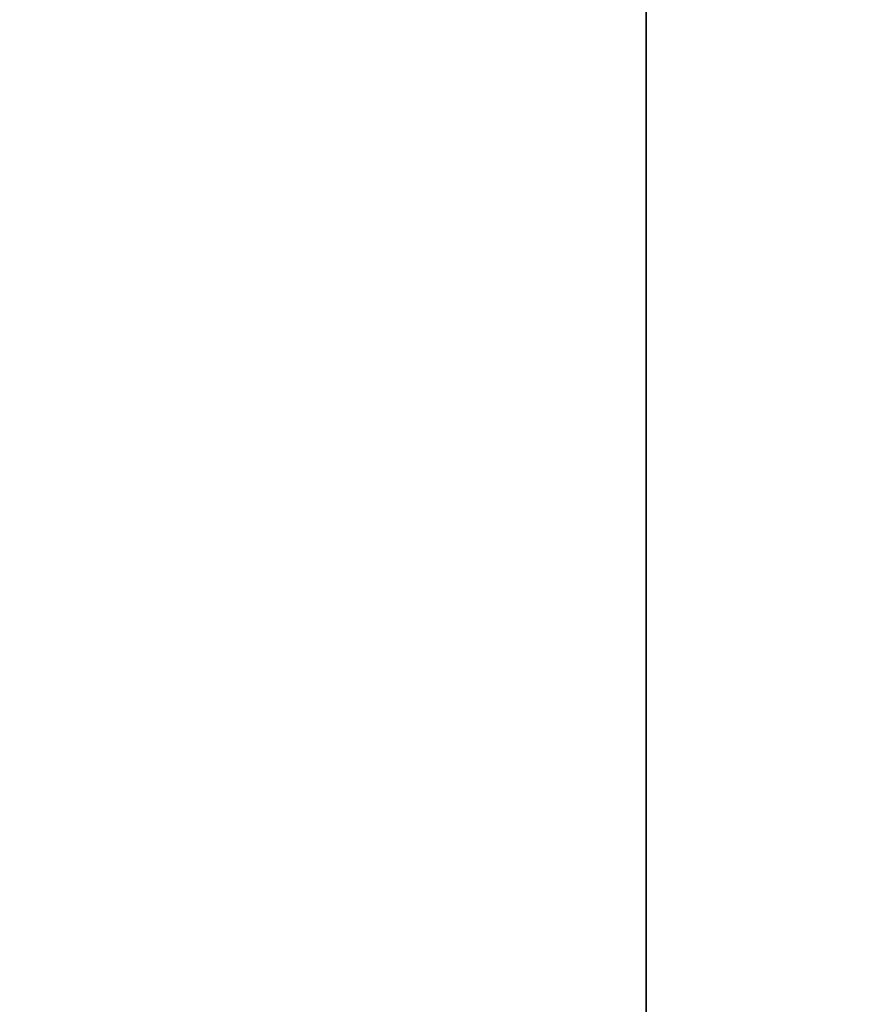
# Model space of a CAD drawing. Header units: millimetres. Extents: x 0 to 290, y -65 to 65.
# Tile 86 of 135: x 211.5885 to 211.6039, y -33.5825 to -33.5645. Entities that reach past the tile are written whole.
import ezdxf

# ---------------------------------------------------------------- set-up
doc = ezdxf.new("R2010")
doc.units = ezdxf.units.MM
doc.layers.add('Layer 01', color=7, linetype='Continuous', true_color=0x000000)

# ---------------------------------------------------------------- blocks, each defined once
blk = doc.blocks.new('Block 01')
at = {"layer": 'Layer 01', "extrusion": (1, 0, 0)}
for start, end in [(202.448281, 22.448281), (22.448281, 202.448281)]:
    blk.add_arc((-37, 57.052607, 211.6), 5, start, end, dxfattribs=at)
at = {"layer": 'Layer 01', "extrusion": (-1, 0, 0)}
for start, end in [(90, 180), (190.777528, 270)]:
    blk.add_arc((37, 57.052607, -211.6), 4.94, start, end, dxfattribs=at)
at = {"layer": 'Layer 01'}
for points in [[(211.6, -32.06, 57.052607), (211.6, -32.86, 57.052607), (211.6, -33.66, 57.052607)], [(211.6, -33.790286, 56.128847), (211.6, -32.968712, 56.128847), (211.6, -32.147138, 56.128847)]]:
    blk.add_open_spline(points, degree=2, dxfattribs=at)

msp = doc.modelspace()

# ---------------------------------------------------------------- linework, layer by layer
at = {"layer": 'Layer 01', "extrusion": (0, 0, -1)}
msp.add_arc((-208.8, -33.2, 91.29999), 2.5, 157.477326, 242.177012, dxfattribs=at)

# ---------------------------------------------------------------- block references
at = {"layer": 'Layer 01'}
msp.add_blockref('Block 01', (0, 0), dxfattribs=at)

doc.saveas('drawing.dxf')
